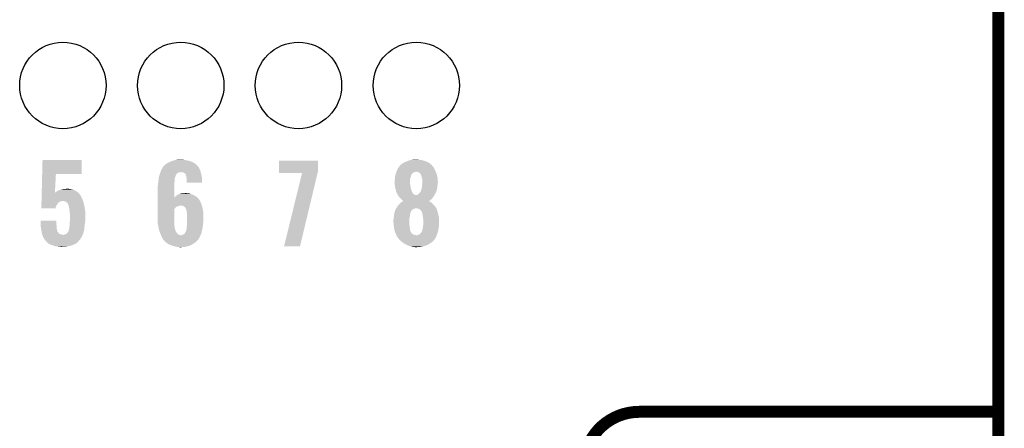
# Model space of a CAD drawing. Extents: x -0.05 to 0.95, y -0.15 to 2.1.
# Tile 26 of 35: x 0.46 to 0.95, y 0.74 to 0.95. Entities that reach past the tile are written whole.
import ezdxf

# ---------------------------------------------------------------- set-up
doc = ezdxf.new("R2010")
doc.units = 0
doc.layers.get('0').update_dxf_attribs({"linetype": 'CONTINUOUS'})
for name, color, linetype in [('HALL_CURRENT_24_V100_GKO', 5, 'CONTINUOUS'), ('HALL_CURRENT_24_V100_GTO', 14, 'CONTINUOUS'), ('HALL_CURRENT_24_V100_GTS', 12, 'CONTINUOUS')]:
    doc.layers.add(name, color=color, linetype=linetype)

# ---------------------------------------------------------------- blocks, each defined once
blk = doc.blocks.new('ROUND_40')
blk.add_circle((0, 0), 0.02165)

msp = doc.modelspace()

# ---------------------------------------------------------------- linework, layer by layer
at = {"layer": 'HALL_CURRENT_24_V100_GKO', "const_width": 0.006}
msp.add_lwpolyline([(0.95, -0.05), (0.95, 2.01)], dxfattribs=at)
at = {"layer": 'HALL_CURRENT_24_V100_GTO', "const_width": 0.006}
msp.add_lwpolyline([(0.77, 0.75, 0.414214), (0.742, 0.722)], format="xyb", dxfattribs=at)
msp.add_lwpolyline([(0.77, 0.75), (0.95, 0.75)], dxfattribs=at)
at = {"layer": 'HALL_CURRENT_24_V100_GTO'}
for points in [[(0.47063, 0.869), (0.4708, 0.8761), (0.4905, 0.869), (0.4905, 0.8761)], [(0.4708, 0.8761), (0.4708, 0.8761), (0.4905, 0.8761), (0.4708, 0.8761)], [(0.5322, 0.8737), (0.5331, 0.8744), (0.54796, 0.8737), (0.5471, 0.8744)], [(0.5331, 0.8744), (0.5343, 0.875), (0.5471, 0.8744), (0.54607, 0.875)], [(0.5343, 0.875), (0.53457, 0.8751), (0.54607, 0.875), (0.5459, 0.8751)], [(0.53457, 0.8751), (0.5351, 0.8753), (0.5459, 0.8751), (0.54538, 0.8753)], [(0.5351, 0.8753), (0.5357, 0.8756), (0.54538, 0.8753), (0.5446, 0.8756)], [(0.5357, 0.8756), (0.5359, 0.8757), (0.5446, 0.8756), (0.5441, 0.8757)], [(0.5359, 0.8757), (0.5368, 0.8759), (0.5441, 0.8757), (0.5431, 0.8759)], [(0.5368, 0.8759), (0.5377, 0.8761), (0.5431, 0.8759), (0.5419, 0.8761)], [(0.5377, 0.8761), (0.5388, 0.8763), (0.5419, 0.8761), (0.5409, 0.8763)], [(0.5893, 0.8704), (0.5893, 0.8758), (0.6089, 0.8704), (0.6089, 0.8758)], [(0.5893, 0.8758), (0.5893, 0.8758), (0.6089, 0.8758), (0.5893, 0.8758)], [(0.6501, 0.8734), (0.6506, 0.8739), (0.6661, 0.8734), (0.66555, 0.8739)], [(0.6506, 0.8739), (0.6513, 0.8743), (0.66555, 0.8739), (0.66511, 0.8743)], [(0.6513, 0.8743), (0.65145, 0.8744), (0.66511, 0.8743), (0.665, 0.8744)], [(0.65145, 0.8744), (0.6522, 0.8749), (0.665, 0.8744), (0.66407, 0.8749)], [(0.6522, 0.8749), (0.65268, 0.8751), (0.66407, 0.8749), (0.6637, 0.8751)], [(0.65268, 0.8751), (0.6534, 0.8754), (0.6637, 0.8751), (0.66292, 0.8754)], [(0.6534, 0.8754), (0.65392, 0.8756), (0.66292, 0.8754), (0.6624, 0.8756)], [(0.65392, 0.8756), (0.6547, 0.8759), (0.6624, 0.8756), (0.66143, 0.8759)], [(0.6547, 0.8759), (0.65527, 0.876), (0.66143, 0.8759), (0.6611, 0.876)], [(0.65527, 0.876), (0.65583, 0.8761), (0.6611, 0.876), (0.66, 0.8761)], [(0.65583, 0.8761), (0.6564, 0.8762), (0.66, 0.8761), (0.659, 0.8762)], [(0.6564, 0.8762), (0.6582, 0.8763), (0.659, 0.8762), (0.6587, 0.8763)], [(0.6582, 0.8763), (0.6582, 0.8763), (0.6587, 0.8763), (0.6582, 0.8763)], [(0.4704, 0.8598), (0.47063, 0.869), (0.47701, 0.8598), (0.4775, 0.869)], [(0.47063, 0.869), (0.47063, 0.869), (0.4775, 0.869), (0.4905, 0.869)], [(0.52936, 0.8683), (0.52954, 0.8689), (0.5376, 0.8683), (0.5378, 0.8689)], [(0.52954, 0.8689), (0.52957, 0.869), (0.5378, 0.8689), (0.538, 0.869)], [(0.52957, 0.869), (0.5296, 0.8691), (0.538, 0.869), (0.53805, 0.8691)], [(0.5296, 0.8691), (0.52963, 0.8692), (0.53805, 0.8691), (0.5381, 0.8692)], [(0.52963, 0.8692), (0.5298, 0.8697), (0.5381, 0.8692), (0.5387, 0.8697)], [(0.5298, 0.8697), (0.52987, 0.8699), (0.5387, 0.8697), (0.5394, 0.8699)], [(0.52987, 0.8699), (0.5299, 0.87), (0.5394, 0.8699), (0.5399, 0.87)], [(0.5299, 0.87), (0.53003, 0.8704), (0.55011, 0.87), (0.55, 0.8704)], [(0.53003, 0.8704), (0.5302, 0.8709), (0.55, 0.8704), (0.54982, 0.8709)], [(0.5302, 0.8709), (0.53056, 0.8715), (0.54982, 0.8709), (0.5496, 0.8715)], [(0.53056, 0.8715), (0.5311, 0.8724), (0.5496, 0.8715), (0.5491, 0.8724)], [(0.5311, 0.8726), (0.5316, 0.873), (0.54893, 0.8726), (0.5486, 0.873)], [(0.5311, 0.8724), (0.5311, 0.8726), (0.5491, 0.8724), (0.54893, 0.8726)], [(0.5316, 0.873), (0.53194, 0.8734), (0.5486, 0.873), (0.5483, 0.8734)], [(0.53194, 0.8734), (0.53203, 0.8735), (0.5483, 0.8734), (0.5482, 0.8735)], [(0.53203, 0.8735), (0.5322, 0.8737), (0.5482, 0.8735), (0.54796, 0.8737)], [(0.5408, 0.8699), (0.5401, 0.87), (0.55014, 0.8699), (0.55011, 0.87)], [(0.5417, 0.8697), (0.5413, 0.8699), (0.5502, 0.8697), (0.55014, 0.8699)], [(0.5421, 0.8694), (0.5417, 0.8697), (0.55029, 0.8694), (0.5502, 0.8697)], [(0.5425, 0.869), (0.5421, 0.8694), (0.5504, 0.869), (0.55029, 0.8694)], [(0.5426, 0.8689), (0.5425, 0.869), (0.55042, 0.8689), (0.5504, 0.869)], [(0.5427, 0.8684), (0.5426, 0.8689), (0.55051, 0.8684), (0.55042, 0.8689)], [(0.5893, 0.8695), (0.5893, 0.8704), (0.60868, 0.8695), (0.6089, 0.8704)], [(0.5919, 0.8329), (0.6009, 0.8695), (0.5999, 0.8329), (0.60868, 0.8695)], [(0.6478, 0.8688), (0.64794, 0.8693), (0.6558, 0.8688), (0.6561, 0.8693)], [(0.64794, 0.8693), (0.648, 0.8695), (0.6561, 0.8693), (0.65637, 0.8695)], [(0.648, 0.8695), (0.64804, 0.8696), (0.65637, 0.8695), (0.6565, 0.8696)], [(0.64804, 0.8696), (0.64814, 0.8699), (0.6565, 0.8696), (0.657, 0.8699)], [(0.64814, 0.8699), (0.64821, 0.8701), (0.657, 0.8699), (0.6573, 0.8701)], [(0.64821, 0.8701), (0.64825, 0.8702), (0.6576, 0.8701), (0.658, 0.8702)], [(0.64825, 0.8702), (0.6485, 0.8709), (0.66796, 0.8702), (0.66767, 0.8709)], [(0.6485, 0.8709), (0.64872, 0.8713), (0.66767, 0.8709), (0.6675, 0.8713)], [(0.64872, 0.8713), (0.6492, 0.8722), (0.6675, 0.8713), (0.667, 0.8722)], [(0.6492, 0.8722), (0.64973, 0.8729), (0.667, 0.8722), (0.6665, 0.8729)], [(0.64973, 0.8729), (0.64995, 0.8732), (0.6665, 0.8729), (0.6662, 0.8732)], [(0.64995, 0.8732), (0.6501, 0.8734), (0.6662, 0.8732), (0.6661, 0.8734)], [(0.6587, 0.8701), (0.6582, 0.8702), (0.668, 0.8701), (0.66796, 0.8702)], [(0.6592, 0.87), (0.6587, 0.8701), (0.66804, 0.87), (0.668, 0.8701)], [(0.6599, 0.8696), (0.6592, 0.87), (0.66818, 0.8696), (0.66804, 0.87)], [(0.6603, 0.8691), (0.6599, 0.8696), (0.66836, 0.8691), (0.66818, 0.8696)], [(0.6605, 0.8689), (0.6603, 0.8691), (0.66843, 0.8689), (0.66836, 0.8691)], [(0.6605, 0.8688), (0.6605, 0.8689), (0.66846, 0.8688), (0.66843, 0.8689)], [(0.52863, 0.8636), (0.5287, 0.864), (0.5369, 0.8636), (0.5369, 0.864)], [(0.5287, 0.864), (0.52876, 0.8645), (0.5369, 0.864), (0.5369, 0.8645)], [(0.52876, 0.8645), (0.52886, 0.8653), (0.5369, 0.8645), (0.537, 0.8653)], [(0.52886, 0.8653), (0.5289, 0.8656), (0.537, 0.8653), (0.537, 0.8656)], [(0.5289, 0.8656), (0.52893, 0.8659), (0.537, 0.8656), (0.537, 0.8659)], [(0.52893, 0.8659), (0.52898, 0.8663), (0.537, 0.8659), (0.5371, 0.8663)], [(0.52898, 0.8663), (0.52901, 0.8666), (0.5371, 0.8663), (0.5371, 0.8666)], [(0.52901, 0.8666), (0.52909, 0.8673), (0.5371, 0.8666), (0.5372, 0.8673)], [(0.52909, 0.8673), (0.5291, 0.8674), (0.5372, 0.8673), (0.53724, 0.8674)], [(0.5291, 0.8674), (0.52936, 0.8683), (0.53724, 0.8674), (0.5376, 0.8683)], [(0.5429, 0.8677), (0.5427, 0.8684), (0.55064, 0.8677), (0.55051, 0.8684)], [(0.54295, 0.8674), (0.5429, 0.8677), (0.5507, 0.8674), (0.55064, 0.8677)], [(0.5431, 0.8664), (0.54295, 0.8674), (0.55075, 0.8664), (0.5507, 0.8674)], [(0.5431, 0.8654), (0.5431, 0.8664), (0.5508, 0.8654), (0.55075, 0.8664)], [(0.5431, 0.8647), (0.5431, 0.8654), (0.5509, 0.8647), (0.5508, 0.8654)], [(0.6473, 0.8656), (0.64738, 0.866), (0.655, 0.8656), (0.655, 0.866)], [(0.6473, 0.8651), (0.6473, 0.8656), (0.655, 0.8651), (0.655, 0.8656)], [(0.64734, 0.8646), (0.6473, 0.8651), (0.655, 0.8646), (0.655, 0.8651)], [(0.64738, 0.8641), (0.64734, 0.8646), (0.6551, 0.8641), (0.655, 0.8646)], [(0.64738, 0.866), (0.6474, 0.8661), (0.655, 0.866), (0.65501, 0.8661)], [(0.6474, 0.8639), (0.64738, 0.8641), (0.65512, 0.8639), (0.6551, 0.8641)], [(0.6474, 0.8661), (0.64747, 0.8667), (0.65501, 0.8661), (0.6551, 0.8667)], [(0.64747, 0.8631), (0.6474, 0.8639), (0.6552, 0.8631), (0.65512, 0.8639)], [(0.64747, 0.8667), (0.6475, 0.867), (0.6551, 0.8667), (0.6552, 0.867)], [(0.6475, 0.867), (0.64758, 0.8679), (0.6552, 0.867), (0.6555, 0.8679)], [(0.64758, 0.8679), (0.6476, 0.8681), (0.6555, 0.8679), (0.6555, 0.8681)], [(0.6476, 0.8681), (0.64763, 0.8682), (0.6555, 0.8681), (0.6555, 0.8682)], [(0.64763, 0.8682), (0.64774, 0.8686), (0.6555, 0.8682), (0.6557, 0.8686)], [(0.64774, 0.8686), (0.64777, 0.8687), (0.6557, 0.8686), (0.6558, 0.8687)], [(0.64777, 0.8687), (0.6478, 0.8688), (0.6558, 0.8687), (0.6558, 0.8688)], [(0.66054, 0.8687), (0.6605, 0.8688), (0.6685, 0.8687), (0.66846, 0.8688)], [(0.6607, 0.8683), (0.66054, 0.8687), (0.6686, 0.8683), (0.6685, 0.8687)], [(0.6609, 0.8676), (0.6607, 0.8683), (0.66878, 0.8676), (0.6686, 0.8683)], [(0.66099, 0.8671), (0.6609, 0.8676), (0.6689, 0.8671), (0.66878, 0.8676)], [(0.6611, 0.8665), (0.66099, 0.8671), (0.66893, 0.8665), (0.6689, 0.8671)], [(0.661, 0.863), (0.6612, 0.864), (0.66878, 0.863), (0.66889, 0.864)], [(0.6612, 0.866), (0.6611, 0.8665), (0.66896, 0.866), (0.66893, 0.8665)], [(0.6612, 0.8653), (0.6612, 0.866), (0.669, 0.8653), (0.66896, 0.866)], [(0.6612, 0.8647), (0.6612, 0.8653), (0.669, 0.8647), (0.669, 0.8653)], [(0.6612, 0.8641), (0.6612, 0.8647), (0.6689, 0.8641), (0.669, 0.8647)], [(0.6612, 0.864), (0.6612, 0.8641), (0.66889, 0.864), (0.6689, 0.8641)], [(0.47037, 0.8588), (0.47039, 0.8593), (0.4896, 0.8588), (0.4891, 0.8593)], [(0.47039, 0.8593), (0.4704, 0.8597), (0.4891, 0.8593), (0.48865, 0.8597)], [(0.4704, 0.8597), (0.4704, 0.8598), (0.477, 0.8597), (0.4772, 0.8598)], [(0.477, 0.8597), (0.47701, 0.8598), (0.48865, 0.8597), (0.48854, 0.8598)], [(0.4772, 0.8598), (0.4776, 0.8601), (0.48854, 0.8598), (0.48821, 0.8601)], [(0.4776, 0.8601), (0.4777, 0.8602), (0.48821, 0.8601), (0.4881, 0.8602)], [(0.4777, 0.8602), (0.4779, 0.8604), (0.4881, 0.8602), (0.48779, 0.8604)], [(0.4779, 0.8604), (0.4789, 0.8609), (0.48779, 0.8604), (0.487, 0.8609)], [(0.4789, 0.8609), (0.4795, 0.8611), (0.487, 0.8609), (0.48645, 0.8611)], [(0.4796, 0.8611), (0.4798, 0.8612), (0.48645, 0.8611), (0.48617, 0.8612)], [(0.4798, 0.8612), (0.4802, 0.8613), (0.48617, 0.8612), (0.4859, 0.8613)], [(0.4802, 0.8613), (0.4812, 0.8615), (0.4859, 0.8613), (0.4849, 0.8615)], [(0.4812, 0.8615), (0.4819, 0.8616), (0.4849, 0.8615), (0.4842, 0.8616)], [(0.4819, 0.8616), (0.4834, 0.8617), (0.4842, 0.8616), (0.4838, 0.8617)], [(0.5286, 0.8634), (0.52863, 0.8636), (0.53688, 0.8634), (0.5369, 0.8636)], [(0.5286, 0.8626), (0.5286, 0.8634), (0.5368, 0.8626), (0.53688, 0.8634)], [(0.5286, 0.8571), (0.5286, 0.8626), (0.5368, 0.8571), (0.5368, 0.8626)], [(0.5392, 0.8589), (0.5396, 0.8591), (0.54565, 0.8589), (0.5451, 0.8591)], [(0.5396, 0.8591), (0.54, 0.8592), (0.5451, 0.8591), (0.54477, 0.8592)], [(0.54, 0.8592), (0.5406, 0.8594), (0.54477, 0.8592), (0.5441, 0.8594)], [(0.5411, 0.8594), (0.5425, 0.8595), (0.5432, 0.8594), (0.5429, 0.8595)], [(0.5425, 0.8595), (0.5425, 0.8595), (0.5429, 0.8595), (0.5425, 0.8595)], [(0.6475, 0.8628), (0.64747, 0.8631), (0.65528, 0.8628), (0.6552, 0.8631)], [(0.64768, 0.8619), (0.6475, 0.8628), (0.6555, 0.8619), (0.65528, 0.8628)], [(0.6477, 0.8618), (0.64768, 0.8619), (0.65552, 0.8618), (0.6555, 0.8619)], [(0.648, 0.861), (0.6477, 0.8618), (0.65571, 0.861), (0.65552, 0.8618)], [(0.64805, 0.8606), (0.648, 0.861), (0.6558, 0.8606), (0.65571, 0.861)], [(0.6481, 0.8602), (0.64805, 0.8606), (0.65604, 0.8602), (0.6558, 0.8606)], [(0.6484, 0.8597), (0.6481, 0.8602), (0.65634, 0.8597), (0.65604, 0.8602)], [(0.6485, 0.8594), (0.6484, 0.8597), (0.65652, 0.8594), (0.65634, 0.8597)], [(0.6485, 0.8593), (0.6485, 0.8594), (0.65658, 0.8593), (0.65652, 0.8594)], [(0.64862, 0.8591), (0.6485, 0.8593), (0.6567, 0.8591), (0.65658, 0.8593)], [(0.64881, 0.8588), (0.64862, 0.8591), (0.6571, 0.8588), (0.6567, 0.8591)], [(0.6591, 0.8589), (0.65946, 0.8592), (0.6675, 0.8589), (0.6677, 0.8592)], [(0.65946, 0.8592), (0.65958, 0.8593), (0.6677, 0.8592), (0.6678, 0.8593)], [(0.65958, 0.8593), (0.6597, 0.8594), (0.6678, 0.8593), (0.66784, 0.8594)], [(0.6597, 0.8594), (0.66, 0.8597), (0.66784, 0.8594), (0.66798, 0.8597)], [(0.66, 0.8597), (0.6603, 0.8601), (0.66798, 0.8597), (0.66816, 0.8601)], [(0.6603, 0.8601), (0.66033, 0.8602), (0.66816, 0.8601), (0.6682, 0.8602)], [(0.66033, 0.8602), (0.6607, 0.8613), (0.6682, 0.8602), (0.6685, 0.8613)], [(0.6607, 0.8613), (0.661, 0.8621), (0.6685, 0.8613), (0.66866, 0.8621)], [(0.661, 0.8623), (0.661, 0.863), (0.6687, 0.8623), (0.66878, 0.863)], [(0.661, 0.8621), (0.661, 0.8623), (0.66866, 0.8621), (0.6687, 0.8623)], [(0.47025, 0.854), (0.47027, 0.8547), (0.4782, 0.854), (0.4787, 0.8547)], [(0.47027, 0.8547), (0.47028, 0.8551), (0.4787, 0.8547), (0.4793, 0.8551)], [(0.47028, 0.8551), (0.47029, 0.8554), (0.4793, 0.8551), (0.4799, 0.8554)], [(0.47029, 0.8556), (0.47032, 0.8567), (0.49116, 0.8556), (0.4907, 0.8567)], [(0.47029, 0.8555), (0.47029, 0.8556), (0.4804, 0.8555), (0.4807, 0.8556)], [(0.47029, 0.8556), (0.47029, 0.8556), (0.4807, 0.8556), (0.4808, 0.8556)], [(0.47029, 0.8554), (0.47029, 0.8555), (0.4799, 0.8554), (0.4804, 0.8555)], [(0.47032, 0.8567), (0.47034, 0.8574), (0.4907, 0.8567), (0.4903, 0.8574)], [(0.47034, 0.8574), (0.47035, 0.8579), (0.4903, 0.8574), (0.4901, 0.8579)], [(0.47035, 0.8579), (0.47036, 0.8581), (0.4901, 0.8579), (0.49, 0.8581)], [(0.47036, 0.8581), (0.47037, 0.8588), (0.49, 0.8581), (0.4896, 0.8588)], [(0.4816, 0.8555), (0.4808, 0.8556), (0.4912, 0.8555), (0.49116, 0.8556)], [(0.4822, 0.8553), (0.4816, 0.8555), (0.49125, 0.8553), (0.4912, 0.8555)], [(0.4832, 0.8547), (0.4822, 0.8553), (0.49138, 0.8547), (0.49125, 0.8553)], [(0.4834, 0.8543), (0.4832, 0.8547), (0.49148, 0.8543), (0.49138, 0.8547)], [(0.48347, 0.8542), (0.4834, 0.8543), (0.4915, 0.8542), (0.49148, 0.8543)], [(0.4836, 0.854), (0.48347, 0.8542), (0.49154, 0.854), (0.4915, 0.8542)], [(0.5286, 0.8562), (0.5286, 0.8571), (0.5494, 0.8562), (0.54866, 0.8571)], [(0.5286, 0.8556), (0.5286, 0.8562), (0.5497, 0.8556), (0.5494, 0.8562)], [(0.5286, 0.8549), (0.5286, 0.8556), (0.5501, 0.8549), (0.5497, 0.8556)], [(0.5286, 0.8539), (0.5286, 0.8549), (0.5505, 0.8539), (0.5501, 0.8549)], [(0.5368, 0.8571), (0.537, 0.8572), (0.54866, 0.8571), (0.54858, 0.8572)], [(0.537, 0.8572), (0.53706, 0.8573), (0.54858, 0.8572), (0.5485, 0.8573)], [(0.53706, 0.8573), (0.5373, 0.8577), (0.5485, 0.8573), (0.54795, 0.8577)], [(0.5373, 0.8577), (0.53777, 0.8581), (0.54795, 0.8577), (0.5474, 0.8581)], [(0.53777, 0.8581), (0.538, 0.8583), (0.5474, 0.8581), (0.547, 0.8583)], [(0.538, 0.8583), (0.53867, 0.8587), (0.547, 0.8583), (0.5462, 0.8587)], [(0.53867, 0.8587), (0.539, 0.8589), (0.5462, 0.8587), (0.54565, 0.8589)], [(0.64894, 0.8586), (0.64881, 0.8588), (0.6576, 0.8586), (0.6571, 0.8588)], [(0.64937, 0.8579), (0.64894, 0.8586), (0.667, 0.8579), (0.66735, 0.8586)], [(0.64894, 0.8586), (0.64894, 0.8586), (0.6587, 0.8586), (0.6576, 0.8586)], [(0.6495, 0.8577), (0.64937, 0.8579), (0.66683, 0.8577), (0.667, 0.8579)], [(0.6499, 0.8573), (0.6495, 0.8577), (0.6665, 0.8573), (0.66683, 0.8577)], [(0.64975, 0.854), (0.65, 0.8543), (0.6666, 0.854), (0.66624, 0.8543)], [(0.6501, 0.8571), (0.6499, 0.8573), (0.66636, 0.8571), (0.6665, 0.8573)], [(0.65, 0.8543), (0.65023, 0.8545), (0.66624, 0.8543), (0.666, 0.8545)], [(0.65052, 0.8566), (0.6501, 0.8571), (0.666, 0.8566), (0.66636, 0.8571)], [(0.65023, 0.8545), (0.6508, 0.855), (0.666, 0.8545), (0.6655, 0.855)], [(0.6506, 0.8565), (0.65052, 0.8566), (0.66588, 0.8565), (0.666, 0.8566)], [(0.651, 0.8561), (0.6506, 0.8565), (0.6654, 0.8561), (0.66588, 0.8565)], [(0.6508, 0.855), (0.65116, 0.8552), (0.6655, 0.855), (0.665, 0.8552)], [(0.6514, 0.8557), (0.651, 0.8561), (0.66487, 0.8557), (0.6654, 0.8561)], [(0.65116, 0.8552), (0.65152, 0.8554), (0.665, 0.8552), (0.6647, 0.8554)], [(0.6516, 0.8556), (0.6514, 0.8557), (0.66474, 0.8556), (0.66487, 0.8557)], [(0.65152, 0.8554), (0.6517, 0.8555), (0.6647, 0.8554), (0.6646, 0.8555)], [(0.6517, 0.8555), (0.6516, 0.8556), (0.6646, 0.8555), (0.66474, 0.8556)], [(0.6587, 0.8586), (0.6591, 0.8589), (0.66735, 0.8586), (0.6675, 0.8589)], [(0.4702, 0.8518), (0.47021, 0.8524), (0.4773, 0.8518), (0.4774, 0.8524)], [(0.47021, 0.8524), (0.47023, 0.853), (0.4774, 0.8524), (0.4776, 0.853)], [(0.47023, 0.853), (0.47025, 0.854), (0.4776, 0.853), (0.4782, 0.854)], [(0.4837, 0.8538), (0.4836, 0.854), (0.49159, 0.8538), (0.49154, 0.854)], [(0.4837, 0.8537), (0.4837, 0.8538), (0.49161, 0.8537), (0.49159, 0.8538)], [(0.484, 0.8529), (0.4837, 0.8537), (0.49179, 0.8529), (0.49161, 0.8537)], [(0.4841, 0.8524), (0.484, 0.8529), (0.4919, 0.8524), (0.49179, 0.8529)], [(0.4842, 0.8519), (0.4841, 0.8524), (0.49197, 0.8519), (0.4919, 0.8524)], [(0.4843, 0.851), (0.4842, 0.8519), (0.49211, 0.851), (0.49197, 0.8519)], [(0.48436, 0.8504), (0.4843, 0.851), (0.4922, 0.8504), (0.49211, 0.851)], [(0.4844, 0.85), (0.48436, 0.8504), (0.4922, 0.85), (0.4922, 0.8504)], [(0.4845, 0.8492), (0.4844, 0.85), (0.4922, 0.8492), (0.4922, 0.85)], [(0.4845, 0.8455), (0.4845, 0.8492), (0.4922, 0.8455), (0.4922, 0.8492)], [(0.5286, 0.8533), (0.5286, 0.8539), (0.55068, 0.8533), (0.5505, 0.8539)], [(0.5286, 0.8532), (0.5286, 0.8533), (0.5395, 0.8532), (0.54, 0.8533)], [(0.5286, 0.853), (0.5286, 0.8532), (0.5388, 0.853), (0.5395, 0.8532)], [(0.5286, 0.8527), (0.5286, 0.853), (0.5381, 0.8527), (0.5388, 0.853)], [(0.5286, 0.8526), (0.5286, 0.8527), (0.5379, 0.8526), (0.5381, 0.8527)], [(0.5286, 0.8523), (0.5286, 0.8526), (0.5376, 0.8523), (0.5379, 0.8526)], [(0.5286, 0.8519), (0.5286, 0.8523), (0.5371, 0.8519), (0.5376, 0.8523)], [(0.5286, 0.8513), (0.5286, 0.8519), (0.5368, 0.8513), (0.5371, 0.8519)], [(0.5286, 0.8441), (0.5286, 0.8513), (0.5368, 0.8441), (0.5368, 0.8513)], [(0.5411, 0.8531), (0.5406, 0.8533), (0.55075, 0.8531), (0.55068, 0.8533)], [(0.5417, 0.8529), (0.5411, 0.8531), (0.55081, 0.8529), (0.55075, 0.8531)], [(0.542, 0.8526), (0.5417, 0.8529), (0.5509, 0.8526), (0.55081, 0.8529)], [(0.5421, 0.8525), (0.542, 0.8526), (0.55092, 0.8525), (0.5509, 0.8526)], [(0.5423, 0.8524), (0.5421, 0.8525), (0.55094, 0.8524), (0.55092, 0.8525)], [(0.5427, 0.8516), (0.5423, 0.8524), (0.55109, 0.8516), (0.55094, 0.8524)], [(0.54292, 0.851), (0.5427, 0.8516), (0.5512, 0.851), (0.55109, 0.8516)], [(0.543, 0.8508), (0.54292, 0.851), (0.55123, 0.8508), (0.5512, 0.851)], [(0.5431, 0.8504), (0.543, 0.8508), (0.5513, 0.8504), (0.55123, 0.8508)], [(0.5431, 0.8499), (0.5431, 0.8504), (0.55138, 0.8499), (0.5513, 0.8504)], [(0.5432, 0.8494), (0.5431, 0.8499), (0.55147, 0.8494), (0.55138, 0.8499)], [(0.5432, 0.8492), (0.5432, 0.8494), (0.5515, 0.8492), (0.55147, 0.8494)], [(0.5432, 0.8487), (0.5432, 0.8492), (0.5515, 0.8487), (0.5515, 0.8492)], [(0.64705, 0.8487), (0.64715, 0.8492), (0.655, 0.8487), (0.6552, 0.8492)], [(0.64715, 0.8492), (0.6472, 0.8495), (0.6552, 0.8492), (0.65526, 0.8495)], [(0.6472, 0.8495), (0.64725, 0.8497), (0.65526, 0.8495), (0.6553, 0.8497)], [(0.64725, 0.8497), (0.64731, 0.8499), (0.6553, 0.8497), (0.6554, 0.8499)], [(0.64731, 0.8499), (0.64734, 0.85), (0.6554, 0.8499), (0.6554, 0.85)], [(0.64734, 0.85), (0.6475, 0.8506), (0.6554, 0.85), (0.65566, 0.8506)], [(0.6475, 0.8506), (0.64755, 0.8507), (0.65566, 0.8506), (0.6557, 0.8507)], [(0.64755, 0.8507), (0.64775, 0.8511), (0.6557, 0.8507), (0.6561, 0.8511)], [(0.64775, 0.8511), (0.6479, 0.8514), (0.6561, 0.8511), (0.6566, 0.8514)], [(0.6479, 0.8514), (0.648, 0.8516), (0.6566, 0.8514), (0.65687, 0.8516)], [(0.648, 0.8517), (0.64807, 0.8518), (0.657, 0.8517), (0.6575, 0.8518)], [(0.648, 0.8516), (0.648, 0.8517), (0.65687, 0.8516), (0.657, 0.8517)], [(0.64807, 0.8518), (0.64813, 0.8519), (0.6575, 0.8518), (0.6579, 0.8519)], [(0.64813, 0.8519), (0.6482, 0.852), (0.6682, 0.8519), (0.66815, 0.852)], [(0.6482, 0.852), (0.6485, 0.8525), (0.66815, 0.852), (0.6679, 0.8525)], [(0.6485, 0.8525), (0.6489, 0.8531), (0.6679, 0.8525), (0.66739, 0.8531)], [(0.6489, 0.8531), (0.649, 0.8532), (0.66739, 0.8531), (0.6673, 0.8532)], [(0.649, 0.8532), (0.6495, 0.8537), (0.6673, 0.8532), (0.66686, 0.8537)], [(0.6495, 0.8537), (0.64975, 0.854), (0.66686, 0.8537), (0.6666, 0.854)], [(0.6589, 0.8518), (0.6582, 0.8519), (0.66825, 0.8518), (0.6682, 0.8519)], [(0.6595, 0.8516), (0.6589, 0.8518), (0.66835, 0.8516), (0.66825, 0.8518)], [(0.65967, 0.8515), (0.6595, 0.8516), (0.6684, 0.8515), (0.66835, 0.8516)], [(0.65983, 0.8514), (0.65967, 0.8515), (0.6685, 0.8514), (0.6684, 0.8515)], [(0.66, 0.8513), (0.65983, 0.8514), (0.6685, 0.8513), (0.6685, 0.8514)], [(0.6604, 0.851), (0.66, 0.8513), (0.6685, 0.851), (0.6685, 0.8513)], [(0.6606, 0.8506), (0.6604, 0.851), (0.6687, 0.8506), (0.6685, 0.851)], [(0.66073, 0.8504), (0.6606, 0.8506), (0.6688, 0.8504), (0.6687, 0.8506)], [(0.6608, 0.8503), (0.66073, 0.8504), (0.66883, 0.8503), (0.6688, 0.8504)], [(0.661, 0.8501), (0.6608, 0.8503), (0.66889, 0.8501), (0.66883, 0.8503)], [(0.661, 0.85), (0.661, 0.8501), (0.66891, 0.85), (0.66889, 0.8501)], [(0.66107, 0.8497), (0.661, 0.85), (0.669, 0.8497), (0.66891, 0.85)], [(0.66133, 0.8487), (0.66107, 0.8497), (0.6692, 0.8487), (0.669, 0.8497)], [(0.4698, 0.8444), (0.4698, 0.8457), (0.4777, 0.8444), (0.4777, 0.8457)], [(0.4698, 0.8457), (0.4698, 0.8457), (0.4777, 0.8457), (0.4698, 0.8457)], [(0.4698, 0.8441), (0.4698, 0.8444), (0.47774, 0.8441), (0.4777, 0.8444)], [(0.4844, 0.8446), (0.48448, 0.8453), (0.4921, 0.8446), (0.4922, 0.8453)], [(0.4844, 0.8433), (0.4844, 0.8446), (0.49191, 0.8433), (0.4921, 0.8446)], [(0.48448, 0.8453), (0.4845, 0.8455), (0.4922, 0.8453), (0.4922, 0.8455)], [(0.5433, 0.8474), (0.5432, 0.8487), (0.5515, 0.8474), (0.5515, 0.8487)], [(0.5432, 0.8433), (0.5433, 0.8444), (0.55121, 0.8433), (0.55135, 0.8444)], [(0.5433, 0.8454), (0.5433, 0.8474), (0.5515, 0.8454), (0.5515, 0.8474)], [(0.5433, 0.8448), (0.5433, 0.8454), (0.5514, 0.8448), (0.5515, 0.8454)], [(0.5433, 0.8444), (0.5433, 0.8448), (0.55135, 0.8444), (0.5514, 0.8448)], [(0.6467, 0.8459), (0.64674, 0.8462), (0.6547, 0.8459), (0.6547, 0.8462)], [(0.6467, 0.8453), (0.6467, 0.8459), (0.6547, 0.8453), (0.6547, 0.8459)], [(0.64682, 0.844), (0.6467, 0.8453), (0.6547, 0.844), (0.6547, 0.8453)], [(0.64674, 0.8462), (0.6468, 0.8466), (0.6547, 0.8462), (0.65474, 0.8466)], [(0.6468, 0.8466), (0.64686, 0.8471), (0.65474, 0.8466), (0.6548, 0.8471)], [(0.64686, 0.8471), (0.64696, 0.848), (0.6548, 0.8471), (0.655, 0.848)], [(0.64696, 0.848), (0.647, 0.8484), (0.655, 0.848), (0.655, 0.8484)], [(0.647, 0.8484), (0.64705, 0.8487), (0.655, 0.8484), (0.655, 0.8487)], [(0.6614, 0.8484), (0.66133, 0.8487), (0.66928, 0.8484), (0.6692, 0.8487)], [(0.6615, 0.8476), (0.6614, 0.8484), (0.6695, 0.8476), (0.66928, 0.8484)], [(0.6616, 0.8468), (0.6615, 0.8476), (0.6695, 0.8468), (0.6695, 0.8476)], [(0.66167, 0.8463), (0.6616, 0.8468), (0.6695, 0.8463), (0.6695, 0.8468)], [(0.6617, 0.8461), (0.66167, 0.8463), (0.66952, 0.8461), (0.6695, 0.8463)], [(0.6617, 0.845), (0.6617, 0.8461), (0.6696, 0.845), (0.66952, 0.8461)], [(0.6617, 0.844), (0.6617, 0.845), (0.6696, 0.844), (0.6696, 0.845)], [(0.46984, 0.8436), (0.4698, 0.8441), (0.4778, 0.8436), (0.47774, 0.8441)], [(0.4699, 0.8428), (0.46984, 0.8436), (0.47785, 0.8428), (0.4778, 0.8436)], [(0.47004, 0.8419), (0.4699, 0.8428), (0.4779, 0.8419), (0.47785, 0.8428)], [(0.4701, 0.8415), (0.47004, 0.8419), (0.47799, 0.8415), (0.4779, 0.8419)], [(0.4702, 0.841), (0.4701, 0.8415), (0.4781, 0.841), (0.47799, 0.8415)], [(0.4703, 0.8405), (0.4702, 0.841), (0.47824, 0.8405), (0.4781, 0.841)], [(0.47032, 0.8403), (0.4703, 0.8405), (0.4783, 0.8403), (0.47824, 0.8405)], [(0.47034, 0.8402), (0.47032, 0.8403), (0.4783, 0.8402), (0.4783, 0.8403)], [(0.47039, 0.8398), (0.47034, 0.8402), (0.4787, 0.8398), (0.4783, 0.8402)], [(0.4704, 0.8397), (0.47039, 0.8398), (0.47878, 0.8397), (0.4787, 0.8398)], [(0.47044, 0.8394), (0.4704, 0.8397), (0.479, 0.8394), (0.47878, 0.8397)], [(0.47049, 0.8391), (0.47044, 0.8394), (0.4793, 0.8391), (0.479, 0.8394)], [(0.48283, 0.8392), (0.4831, 0.8394), (0.4912, 0.8392), (0.49125, 0.8394)], [(0.4831, 0.8394), (0.4833, 0.8396), (0.49125, 0.8394), (0.4913, 0.8396)], [(0.4833, 0.8396), (0.4834, 0.8397), (0.4913, 0.8396), (0.4913, 0.8397)], [(0.4834, 0.8398), (0.4837, 0.8401), (0.4913, 0.8398), (0.49139, 0.8401)], [(0.4834, 0.8397), (0.4834, 0.8398), (0.4913, 0.8397), (0.4913, 0.8398)], [(0.4837, 0.8401), (0.4838, 0.8404), (0.49139, 0.8401), (0.49148, 0.8404)], [(0.4838, 0.8404), (0.48401, 0.8411), (0.49148, 0.8404), (0.4917, 0.8411)], [(0.48401, 0.8411), (0.4841, 0.8414), (0.4917, 0.8411), (0.49172, 0.8414)], [(0.4841, 0.8414), (0.4843, 0.8425), (0.49172, 0.8414), (0.4918, 0.8425)], [(0.4843, 0.8429), (0.4844, 0.8433), (0.49186, 0.8429), (0.49191, 0.8433)], [(0.4843, 0.8425), (0.4843, 0.8429), (0.4918, 0.8425), (0.49186, 0.8429)], [(0.52864, 0.8439), (0.5286, 0.8441), (0.5368, 0.8439), (0.5368, 0.8441)], [(0.5287, 0.8436), (0.52864, 0.8439), (0.5369, 0.8436), (0.5368, 0.8439)], [(0.52889, 0.8426), (0.5287, 0.8436), (0.537, 0.8426), (0.5369, 0.8436)], [(0.529, 0.842), (0.52889, 0.8426), (0.53711, 0.842), (0.537, 0.8426)], [(0.52912, 0.8415), (0.529, 0.842), (0.5372, 0.8415), (0.53711, 0.842)], [(0.5294, 0.8404), (0.52912, 0.8415), (0.5376, 0.8404), (0.5372, 0.8415)], [(0.5298, 0.8394), (0.5294, 0.8404), (0.5382, 0.8394), (0.5376, 0.8404)], [(0.52996, 0.839), (0.5298, 0.8394), (0.5386, 0.839), (0.5382, 0.8394)], [(0.542, 0.8392), (0.5423, 0.8396), (0.55034, 0.8392), (0.5505, 0.8396)], [(0.5423, 0.8396), (0.5426, 0.8402), (0.5505, 0.8396), (0.55063, 0.8402)], [(0.5426, 0.8403), (0.5429, 0.8409), (0.55066, 0.8403), (0.55079, 0.8409)], [(0.5426, 0.8402), (0.5426, 0.8403), (0.55063, 0.8402), (0.55066, 0.8403)], [(0.5429, 0.8409), (0.54298, 0.8414), (0.55079, 0.8409), (0.5509, 0.8414)], [(0.54298, 0.8414), (0.543, 0.8415), (0.5509, 0.8414), (0.55092, 0.8415)], [(0.543, 0.8415), (0.54319, 0.8432), (0.55092, 0.8415), (0.5512, 0.8432)], [(0.54319, 0.8432), (0.5432, 0.8433), (0.5512, 0.8432), (0.55121, 0.8433)], [(0.6469, 0.8431), (0.64682, 0.844), (0.65483, 0.8431), (0.6547, 0.844)], [(0.64697, 0.8426), (0.6469, 0.8431), (0.6549, 0.8426), (0.65483, 0.8431)], [(0.6472, 0.8411), (0.64697, 0.8426), (0.65509, 0.8411), (0.6549, 0.8426)], [(0.64723, 0.841), (0.6472, 0.8411), (0.6551, 0.841), (0.65509, 0.8411)], [(0.6475, 0.8402), (0.64723, 0.841), (0.6554, 0.8402), (0.6551, 0.841)], [(0.64757, 0.84), (0.6475, 0.8402), (0.6555, 0.84), (0.6554, 0.8402)], [(0.64767, 0.8397), (0.64757, 0.84), (0.6557, 0.8397), (0.6555, 0.84)], [(0.6478, 0.8393), (0.64767, 0.8397), (0.656, 0.8393), (0.6557, 0.8397)], [(0.64794, 0.839), (0.6478, 0.8393), (0.6564, 0.839), (0.656, 0.8393)], [(0.6602, 0.8392), (0.66092, 0.8401), (0.66872, 0.8392), (0.669, 0.8401)], [(0.66092, 0.8401), (0.661, 0.8402), (0.669, 0.8401), (0.66902, 0.8402)], [(0.661, 0.8406), (0.6612, 0.841), (0.6691, 0.8406), (0.66918, 0.841)], [(0.661, 0.8402), (0.661, 0.8406), (0.66902, 0.8402), (0.6691, 0.8406)], [(0.6612, 0.841), (0.6614, 0.8416), (0.66918, 0.841), (0.6693, 0.8416)], [(0.6614, 0.8416), (0.6615, 0.8422), (0.6693, 0.8416), (0.66939, 0.8422)], [(0.6615, 0.8422), (0.66158, 0.8429), (0.66939, 0.8422), (0.6695, 0.8429)], [(0.66158, 0.8429), (0.66164, 0.8435), (0.6695, 0.8429), (0.6695, 0.8435)], [(0.66164, 0.8435), (0.6617, 0.844), (0.6695, 0.8435), (0.6696, 0.844)], [(0.4705, 0.839), (0.47049, 0.8391), (0.47955, 0.839), (0.4793, 0.8391)], [(0.47057, 0.8389), (0.4705, 0.839), (0.4798, 0.8389), (0.47955, 0.839)], [(0.4707, 0.8387), (0.47057, 0.8389), (0.4804, 0.8387), (0.4798, 0.8389)], [(0.4707, 0.8386), (0.4707, 0.8387), (0.4811, 0.8386), (0.4804, 0.8387)], [(0.4707, 0.8385), (0.4707, 0.8386), (0.49086, 0.8385), (0.4909, 0.8386)], [(0.47094, 0.8379), (0.4707, 0.8385), (0.4906, 0.8379), (0.49086, 0.8385)], [(0.4711, 0.8375), (0.47094, 0.8379), (0.49038, 0.8375), (0.4906, 0.8379)], [(0.47138, 0.837), (0.4711, 0.8375), (0.4901, 0.837), (0.49038, 0.8375)], [(0.4716, 0.8366), (0.47138, 0.837), (0.4898, 0.8366), (0.4901, 0.837)], [(0.47194, 0.8362), (0.4716, 0.8366), (0.4895, 0.8362), (0.4898, 0.8366)], [(0.4722, 0.8359), (0.47194, 0.8362), (0.48923, 0.8359), (0.4895, 0.8362)], [(0.4727, 0.8353), (0.4722, 0.8359), (0.4887, 0.8353), (0.48923, 0.8359)], [(0.4736, 0.8344), (0.4727, 0.8353), (0.4878, 0.8344), (0.4887, 0.8353)], [(0.4739, 0.8342), (0.4736, 0.8344), (0.4874, 0.8342), (0.4878, 0.8344)], [(0.4813, 0.8386), (0.4817, 0.8387), (0.4909, 0.8386), (0.49095, 0.8387)], [(0.4817, 0.8387), (0.482, 0.8388), (0.49095, 0.8387), (0.491, 0.8388)], [(0.482, 0.8388), (0.4827, 0.8391), (0.491, 0.8388), (0.49115, 0.8391)], [(0.4827, 0.8391), (0.48283, 0.8392), (0.49115, 0.8391), (0.4912, 0.8392)], [(0.53, 0.8389), (0.52996, 0.839), (0.53877, 0.8389), (0.5386, 0.839)], [(0.53008, 0.8387), (0.53, 0.8389), (0.5391, 0.8387), (0.53877, 0.8389)], [(0.53017, 0.8385), (0.53008, 0.8387), (0.5396, 0.8385), (0.5391, 0.8387)], [(0.53021, 0.8384), (0.53017, 0.8385), (0.5401, 0.8384), (0.5396, 0.8385)], [(0.53042, 0.8379), (0.53021, 0.8384), (0.5498, 0.8379), (0.55001, 0.8384)], [(0.5305, 0.8377), (0.53042, 0.8379), (0.54969, 0.8377), (0.5498, 0.8379)], [(0.5309, 0.8369), (0.5305, 0.8377), (0.54924, 0.8369), (0.54969, 0.8377)], [(0.5311, 0.8366), (0.5309, 0.8369), (0.54907, 0.8366), (0.54924, 0.8369)], [(0.5312, 0.8364), (0.5311, 0.8366), (0.54896, 0.8364), (0.54907, 0.8366)], [(0.5313, 0.8363), (0.5312, 0.8364), (0.5489, 0.8363), (0.54896, 0.8364)], [(0.5313, 0.8362), (0.5313, 0.8363), (0.54885, 0.8362), (0.5489, 0.8363)], [(0.53139, 0.8361), (0.5313, 0.8362), (0.5488, 0.8361), (0.54885, 0.8362)], [(0.5319, 0.8355), (0.53139, 0.8361), (0.5482, 0.8355), (0.5488, 0.8361)], [(0.5324, 0.835), (0.5319, 0.8355), (0.5477, 0.835), (0.5482, 0.8355)], [(0.5325, 0.8349), (0.5324, 0.835), (0.54755, 0.8349), (0.5477, 0.835)], [(0.53328, 0.8344), (0.5325, 0.8349), (0.5468, 0.8344), (0.54755, 0.8349)], [(0.5339, 0.834), (0.53328, 0.8344), (0.54611, 0.834), (0.5468, 0.8344)], [(0.5405, 0.8384), (0.5411, 0.8387), (0.55001, 0.8384), (0.55013, 0.8387)], [(0.5411, 0.8387), (0.5416, 0.8389), (0.55013, 0.8387), (0.55021, 0.8389)], [(0.5416, 0.8389), (0.542, 0.8392), (0.55021, 0.8389), (0.55034, 0.8392)], [(0.64808, 0.8387), (0.64794, 0.839), (0.6569, 0.8387), (0.6564, 0.839)], [(0.64817, 0.8385), (0.64808, 0.8387), (0.6575, 0.8385), (0.6569, 0.8387)], [(0.64822, 0.8384), (0.64817, 0.8385), (0.6582, 0.8384), (0.6575, 0.8385)], [(0.6485, 0.8378), (0.64822, 0.8384), (0.66817, 0.8378), (0.66845, 0.8384)], [(0.6491, 0.837), (0.6485, 0.8378), (0.6678, 0.837), (0.66817, 0.8378)], [(0.6494, 0.8366), (0.6491, 0.837), (0.66752, 0.8366), (0.6678, 0.837)], [(0.6503, 0.8357), (0.6494, 0.8366), (0.6669, 0.8357), (0.66752, 0.8366)], [(0.6504, 0.8356), (0.6503, 0.8357), (0.6668, 0.8356), (0.6669, 0.8357)], [(0.65084, 0.8352), (0.6504, 0.8356), (0.6664, 0.8352), (0.6668, 0.8356)], [(0.6514, 0.8347), (0.65084, 0.8352), (0.6657, 0.8347), (0.6664, 0.8352)], [(0.65234, 0.8341), (0.6514, 0.8347), (0.6648, 0.8341), (0.6657, 0.8347)], [(0.6585, 0.8384), (0.6589, 0.8385), (0.66845, 0.8384), (0.6685, 0.8385)], [(0.6589, 0.8385), (0.6593, 0.8387), (0.6685, 0.8385), (0.66856, 0.8387)], [(0.6593, 0.8387), (0.6598, 0.8388), (0.66856, 0.8387), (0.66859, 0.8388)], [(0.6598, 0.8388), (0.6602, 0.8392), (0.66859, 0.8388), (0.66872, 0.8392)], [(0.474, 0.8341), (0.4739, 0.8342), (0.48723, 0.8341), (0.4874, 0.8342)], [(0.4744, 0.8339), (0.474, 0.8341), (0.4869, 0.8339), (0.48723, 0.8341)], [(0.475, 0.8336), (0.4744, 0.8339), (0.4861, 0.8336), (0.4869, 0.8339)], [(0.4761, 0.8333), (0.475, 0.8336), (0.48535, 0.8333), (0.4861, 0.8336)], [(0.47637, 0.8332), (0.4761, 0.8333), (0.4851, 0.8332), (0.48535, 0.8333)], [(0.4772, 0.8329), (0.47637, 0.8332), (0.4838, 0.8329), (0.4851, 0.8332)], [(0.4783, 0.8328), (0.4772, 0.8329), (0.4831, 0.8328), (0.4838, 0.8329)], [(0.4793, 0.8327), (0.4783, 0.8328), (0.4824, 0.8327), (0.4831, 0.8328)], [(0.48, 0.8326), (0.4793, 0.8327), (0.4807, 0.8326), (0.4824, 0.8327)], [(0.5346, 0.8337), (0.5339, 0.834), (0.5456, 0.8337), (0.54611, 0.834)], [(0.5353, 0.8334), (0.5346, 0.8337), (0.54496, 0.8334), (0.5456, 0.8337)], [(0.53642, 0.833), (0.5353, 0.8334), (0.5441, 0.833), (0.54496, 0.8334)], [(0.5367, 0.8329), (0.53642, 0.833), (0.54363, 0.8329), (0.5441, 0.833)], [(0.5381, 0.8326), (0.5367, 0.8329), (0.5422, 0.8326), (0.54363, 0.8329)], [(0.5386, 0.8325), (0.5381, 0.8326), (0.5411, 0.8325), (0.5422, 0.8326)], [(0.5395, 0.8324), (0.5391, 0.8325), (0.5401, 0.8324), (0.5411, 0.8325)], [(0.6525, 0.834), (0.65234, 0.8341), (0.66461, 0.834), (0.6648, 0.8341)], [(0.6535, 0.8335), (0.6525, 0.834), (0.66369, 0.8335), (0.66461, 0.834)], [(0.65375, 0.8334), (0.6535, 0.8335), (0.6635, 0.8334), (0.66369, 0.8335)], [(0.6545, 0.8331), (0.65375, 0.8334), (0.6626, 0.8331), (0.6635, 0.8334)], [(0.65517, 0.8329), (0.6545, 0.8331), (0.662, 0.8329), (0.6626, 0.8331)], [(0.6555, 0.8328), (0.65517, 0.8329), (0.66143, 0.8328), (0.662, 0.8329)], [(0.6564, 0.8326), (0.6555, 0.8328), (0.6603, 0.8326), (0.66143, 0.8328)], [(0.6571, 0.8325), (0.6564, 0.8326), (0.65925, 0.8325), (0.6603, 0.8326)], [(0.6577, 0.8324), (0.6571, 0.8325), (0.6582, 0.8324), (0.65925, 0.8325)]]:
    msp.add_solid(points, dxfattribs=at)

# ---------------------------------------------------------------- block references
at = {"layer": 'HALL_CURRENT_24_V100_GTS'}
for p in [(0.481, 0.9134), (0.5401, 0.9134), (0.5991, 0.9134), (0.6582, 0.9134)]:
    msp.add_blockref('ROUND_40', p, dxfattribs=at)

doc.saveas('drawing.dxf')
